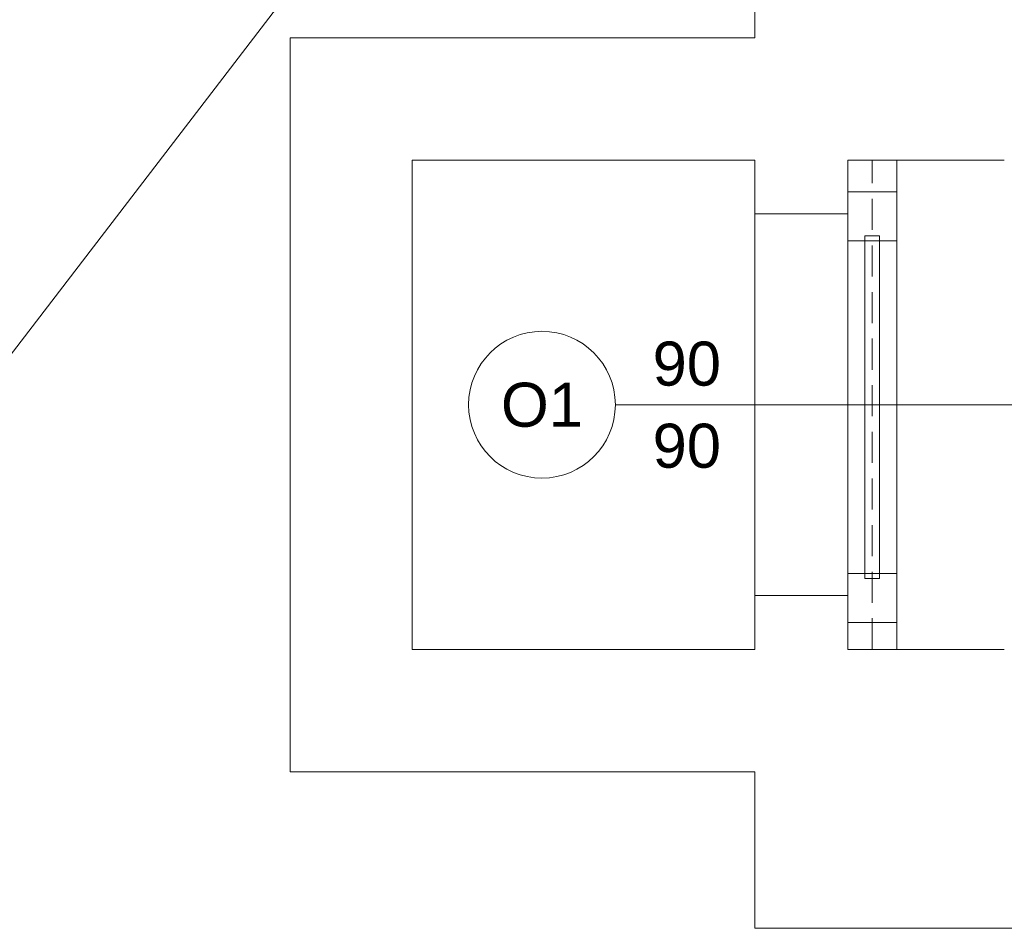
# Model space of a CAD drawing. Header units: millimetres. Extents: x -2274 to 12297, y -16157 to 26321.
# Tile 162 of 256: x -1850 to -1649, y -1121 to -935. Entities that reach past the tile are written whole.
import ezdxf
from ezdxf.enums import TextEntityAlignment as Align

# ---------------------------------------------------------------- set-up
doc = ezdxf.new("R2010")
doc.units = ezdxf.units.MM
doc.linetypes.add('DASHED', pattern=[19.05, 12.7, -6.35])
for name, color, linetype in [('- niebieska cienka - izolacja', 120, 'Continuous'), ('-LI-WIDOK', 2, 'Continuous'), ('PROJEKTOWANE', 5, 'Continuous')]:
    doc.layers.add(name, color=color, linetype=linetype)
doc.layers.add('-ŚCIANY NOŚNE', color=4, linetype='Continuous', lineweight=53)
doc.layers.add('CIENKA - KRESKOWANIA', color=254, linetype='Continuous', lineweight=0)
doc.styles.add('ARIAL', font='arial.ttf', dxfattribs={"height": 0.5})

msp = doc.modelspace()

# ---------------------------------------------------------------- linework, layer by layer
at = {"layer": '- niebieska cienka - izolacja', "color": 253, "linetype": 'ByBlock', "lineweight": 13}
msp.add_line((-1750.37, -871.17), (-1882.5, -1043.38), dxfattribs=at)
at = {"layer": '-LI-WIDOK', "color": 253, "lineweight": 13}
msp.add_line((-1700, -1053), (-1700, -975), dxfattribs=at)
at = {"layer": '-ŚCIANY NOŚNE', "color": 253, "lineweight": 13}
for p, q in [((-1700, -909), (-1700, -939)), ((-1770, -939), (-1795, -939)), ((-1795, -939), (-1795, -1089)), ((-1700, -939), (-1770, -939)), ((-1700, -964), (-1770, -964)), ((-1770, -964), (-1770, -1064)), ((-1700, -964), (-1700, -975)), ((-1681, -964), (-1649, -964)), ((-1681, -975), (-1681, -964)), ((-1700, -975), (-1681, -975)), ((-1700, -1064), (-1700, -1053)), ((-1700, -1053), (-1681, -1053)), ((-1681, -1053), (-1681, -1064)), ((-1770, -1064), (-1700, -1064)), ((-1681, -1064), (-1649, -1064)), ((-1795, -1089), (-1770, -1089)), ((-1770, -1089), (-1700, -1089)), ((-1700, -1089), (-1700, -1121)), ((-1700, -1121), (-1566, -1121)), ((-1700, -1121), (-1566, -1121))]:
    msp.add_line(p, q, dxfattribs=at)
at = {"layer": 'CIENKA - KRESKOWANIA', "color": 253, "linetype": 'DASHED', "lineweight": 13, "ltscale": 0.5}
for p, q in [((-1700, -964), (-1700, -975)), ((-1681, -975), (-1681, -964)), ((-1676, -1064), (-1676, -964)), ((-1700, -975), (-1681, -975)), ((-1681, -1053), (-1681, -975))]:
    msp.add_line(p, q, dxfattribs=at)
at = {"layer": 'PROJEKTOWANE', "color": 253, "lineweight": 13}
for p, q in [((-1681, -964), (-1671, -964)), ((-1681, -1064), (-1681, -964)), ((-1671, -964), (-1671, -1064)), ((-1671, -970.5), (-1681, -970.5)), ((-1681, -970.5), (-1681, -980.5)), ((-1671, -980.5), (-1671, -970.5)), ((-1674.5, -979.5), (-1677.5, -979.5)), ((-1677.5, -979.5), (-1677.5, -1049.5)), ((-1674.5, -1049.5), (-1674.5, -979.5)), ((-1681, -980.5), (-1671, -980.5)), ((-1641.5, -1014), (-1728.5, -1014)), ((-1671, -1048.5), (-1681, -1048.5)), ((-1681, -1048.5), (-1681, -1058.5)), ((-1671, -1058.5), (-1671, -1048.5)), ((-1677.5, -1049.5), (-1674.5, -1049.5)), ((-1681, -1058.5), (-1671, -1058.5)), ((-1671, -1064), (-1681, -1064))]:
    msp.add_line(p, q, dxfattribs=at)
msp.add_circle((-1743.5, -1014), 15, dxfattribs=at)

# ---------------------------------------------------------------- texts
at = {"layer": 'PROJEKTOWANE', "color": 253, "lineweight": 13, "style": 'ARIAL'}
for s, p in [('90', (-1713.9, -1005.6)), ('O1', (-1743.5, -1014)), ('90', (-1713.9, -1022.38))]:
    msp.add_text(s, height=9, dxfattribs=at).set_placement(p, align=Align.MIDDLE_CENTER)

doc.saveas('drawing.dxf')
